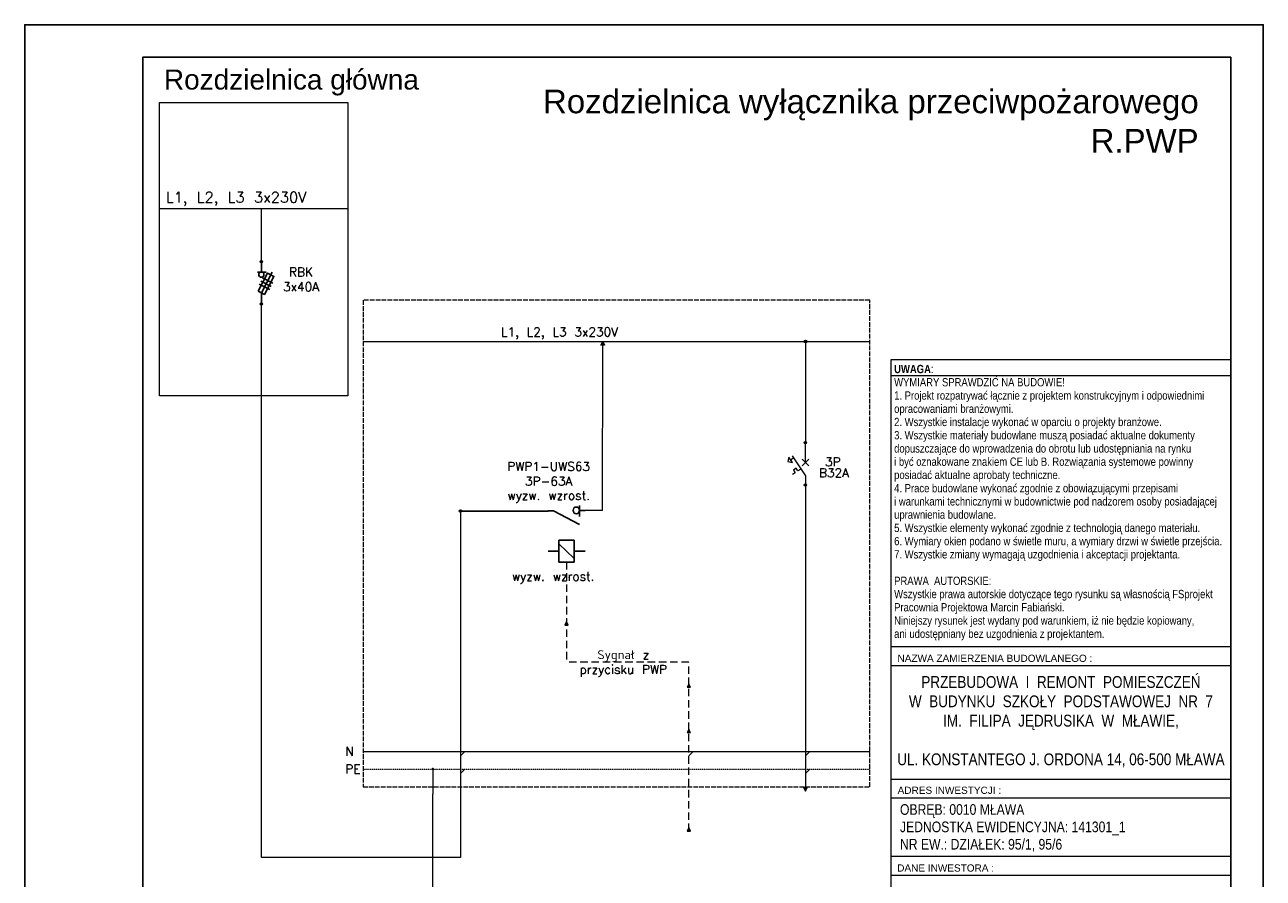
# Model space of a CAD drawing. Header units: millimetres. Extents: x -14609 to 44937, y 52278 to 67558.
# Tile 38 of 48: x 35137 to 37237, y 57071 to 58518. Entities that reach past the tile are written whole.
import ezdxf

# ---------------------------------------------------------------- set-up
doc = ezdxf.new("R2010")
doc.units = ezdxf.units.MM
for name, pattern in [('_DASH', [10, 8, -2]), ('ArcadiaLine2077533452649863992', [0]), ('CACHE', [9.525, 6.35, -3.175]), ('DASHED2', [0.09525, 0.0635, -0.03175])]:
    doc.linetypes.add(name, pattern=pattern)
for name, color, linetype, lineweight in [('Elek. schemat', 7, 'Continuous', 25), ('IE_Schemat', 7, 'Continuous', 25), ('P', 250, 'Continuous', 100)]:
    doc.layers.add(name, color=color, linetype=linetype, lineweight=lineweight)
doc.styles.add('ArCADiaStyle', font='txt.shx')
doc.styles.add('GENERATED_STYLE_1', font='ARIALN.TTF')
doc.styles.add('GENERATED_STYLE_2', font='ARIALNB.TTF')
doc.styles.add('GENERATED_STYLE_3', font='arial.ttf')
doc.styles.add('MB_Elektryka', font='arial.ttf')

# ---------------------------------------------------------------- blocks, each defined once
blk = doc.blocks.new('*U34')
for points in [[(0, 0), (-2100, 0), (-2100, 2970), (0, 2970)], [(-55, 55), (-1900, 55), (-1900, 2915), (-55, 2915)]]:
    blk.add_lwpolyline(points, close=True)
blk = doc.blocks.new('FRX')
at = {"lineweight": 25}
for p, q in [((15.19, 18.09), (15.19, 19.59)), ((6.15, 12.51), (2.24, 16.68)), ((15.03, 11.09), (15.03, 9.59))]:
    blk.add_line(p, q, dxfattribs=at)
at = {"layer": 'P', "color": 0, "linetype": 'Continuous', "lineweight": 25}
for points in [[(4.15, 19.59), (4.15, 16.68)], [(15.03, 11.09), (11.36, 18.09)], [(16.53, 18.09), (13.53, 18.09)], [(16.11, 17.26), (16.03, 17.51), (15.86, 17.84), (15.53, 18.01), (15.19, 18.09), (14.86, 18.01), (14.53, 17.84), (14.36, 17.51), (14.28, 17.26), (14.36, 16.93), (14.53, 16.59), (14.86, 16.43), (15.19, 16.34), (15.53, 16.43), (15.86, 16.59), (16.03, 16.93), (16.11, 17.26)], [(7.15, 16.68), (1.24, 16.68)], [(1.24, 16.68), (1.24, 12.51)], [(7.15, 16.68), (7.15, 12.51)], [(7.15, 12.51), (1.24, 12.51)], [(4.15, 12.51), (4.15, 9.59)]]:
    blk.add_lwpolyline(points, dxfattribs=at)

msp = doc.modelspace()

# ---------------------------------------------------------------- hatches: boundary and pattern name
at = {"layer": 'IE_Schemat', "linetype": 'Continuous'}
for points in [[(35539.9, 58116.6), (35539.9, 58117), (35539.3, 58118), (35538.1, 58118.4), (35537, 58118), (35536.4, 58117), (35536.3, 58116.6), (35536.4, 58116.2), (35537, 58115.2), (35538.1, 58114.8), (35539.3, 58115.2), (35539.9, 58116.2)], [(35539.9, 58044.8), (35539.9, 58045.2), (35539.3, 58046.2), (35538.1, 58046.6), (35537, 58046.2), (35536.4, 58045.2), (35536.3, 58044.8), (35536.4, 58044.4), (35537, 58043.4), (35538.1, 58043), (35539.3, 58043.4), (35539.9, 58044.4)], [(36114, 57975.3), (36117, 57981.3), (36120, 57975.3)], [(36462.9, 57981.3), (36462.8, 57981.9), (36462, 57983.1), (36460.6, 57983.6), (36459.2, 57983.1), (36458.5, 57981.9), (36458.4, 57981.3), (36458.5, 57980.8), (36459.2, 57979.6), (36460.6, 57979.1), (36462, 57979.6), (36462.8, 57980.8)], [(36462.4, 57809.7), (36462.4, 57810.2), (36461.8, 57811.1), (36460.6, 57811.5), (36459.5, 57811.1), (36458.9, 57810.2), (36458.8, 57809.7), (36458.9, 57809.3), (36459.5, 57808.3), (36460.6, 57807.9), (36461.8, 57808.3), (36462.4, 57809.3)], [(36462.4, 57737.9), (36462.4, 57738.4), (36461.8, 57739.4), (36460.6, 57739.7), (36459.5, 57739.4), (36458.9, 57738.4), (36458.8, 57737.9), (36458.9, 57737.5), (36459.5, 57736.5), (36460.6, 57736.1), (36461.8, 57736.5), (36462.4, 57737.5)], [(35877.9, 57693.8), (35877.8, 57694.3), (35877, 57695.6), (35875.6, 57696.1), (35874.2, 57695.6), (35873.5, 57694.3), (35873.4, 57693.8), (35873.5, 57693.3), (35874.2, 57692), (35875.6, 57691.6), (35877, 57692), (35877.8, 57693.3)], [(36058.6, 57500.4), (36055.6, 57506.4), (36052.6, 57500.4)], [(36266, 57395), (36263, 57401), (36260, 57395)], [(36266, 57318), (36263, 57324), (36260, 57318)], [(35831.1, 57256.3), (35831, 57256.9), (35830.3, 57258.1), (35828.9, 57258.6), (35827.5, 57258.1), (35826.7, 57256.9), (35826.6, 57256.3), (35826.7, 57255.8), (35827.5, 57254.6), (35828.9, 57254.1), (35830.3, 57254.6), (35831, 57255.8)], [(36457.6, 57224.8), (36460.6, 57218.8), (36463.6, 57224.8)], [(36266, 57151), (36263, 57157), (36260, 57151)]]:
    msp.add_hatch(color=256, dxfattribs=at).paths.add_polyline_path(points)

# ---------------------------------------------------------------- linework, layer by layer
at = {"color": 7, "linetype": 'Continuous', "lineweight": 13}
for p, q in [((36605.9, 57923.5), (37181.9, 57923.5)), ((36605.9, 57464), (37181.9, 57464)), ((36605.9, 57432), (37181.9, 57432)), ((36605.9, 57432), (37181.9, 57432)), ((36605.9, 57239.4), (37181.9, 57239.4)), ((36605.9, 57207.4), (37181.9, 57207.4)), ((36605.9, 57207.4), (37181.9, 57207.4)), ((36605.9, 57207.4), (37181.9, 57207.4)), ((36605.9, 57108.5), (37181.9, 57108.5)), ((36605.9, 57076.5), (37181.9, 57076.5))]:
    msp.add_line(p, q, dxfattribs=at)
at = {"color": 7, "linetype": 'Continuous', "lineweight": 13, "flags": 128}
msp.add_lwpolyline([(36605.9, 57950.9), (37181.9, 57950.9), (37181.9, 55603.3), (36605.9, 55603.3)], close=True, dxfattribs=at)
at = {"layer": 'Elek. schemat'}
for p, q in [((35538.1, 58099), (35538.1, 58116.6)), ((35531.4, 58099), (35546.5, 58099)), ((35538.1, 58063.9), (35556.6, 58099.1)), ((35540.1, 58089.2), (35557.8, 58079.9)), ((35534.5, 58078.5), (35552.2, 58069.2)), ((35537.3, 58083.8), (35555, 58074.6)), ((35538.1, 58044.8), (35538.1, 58063.9))]:
    msp.add_line(p, q, dxfattribs=at)
msp.add_lwpolyline([(35532.8, 58066.7), (35548.8, 58097.2), (35559.4, 58091.7), (35543.4, 58061.2)], close=True, dxfattribs=at)
msp.add_circle((35538.1, 58094.6), 4.4, dxfattribs=at)
at = {"layer": 'IE_Schemat', "linetype": 'ArcadiaLine2077533452649863992', "lineweight": 18}
for p, q in [((35365.6, 58206.5), (35684.9, 58206.5)), ((35710.6, 57981.3), (36570, 57981.3)), ((36114, 57975.3), (36117, 57981.3)), ((36117, 57981.3), (36120, 57975.3)), ((36460.6, 57981.3), (36460.6, 57809.7)), ((36120, 57975.3), (36114, 57975.3)), ((36460.6, 57776), (36460.6, 57809.7)), ((36432.7, 57785.3), (36431.1, 57777.5)), ((36431.1, 57777.5), (36438.9, 57775.8)), ((36438.9, 57775.8), (36432.7, 57785.3)), ((36440.5, 57783.6), (36435.8, 57780.5)), ((36438.1, 57787.2), (36460.6, 57753.5)), ((36455, 57781.6), (36466.3, 57770.4)), ((36466.3, 57781.6), (36455, 57770.4)), ((36443.3, 57758.6), (36438.6, 57755.5)), ((36445, 57766.4), (36440.3, 57763.3)), ((36440.3, 57763.3), (36443.3, 57758.6)), ((36448, 57761.7), (36445, 57766.4)), ((36445, 57766.4), (36445, 57766.4)), ((36452.8, 57764.7), (36448, 57761.7)), ((36460.6, 57753.5), (36460.6, 57737.9)), ((36460.6, 57737.9), (36460.6, 57224.8)), ((35875.6, 57693.8), (35875.6, 57168.8)), ((35875.6, 57693.8), (35875.6, 57168.8)), ((36055.6, 57506.4), (36052.6, 57500.4)), ((36052.6, 57500.4), (36058.6, 57500.4)), ((36058.6, 57500.4), (36055.6, 57506.4)), ((36263, 57401), (36260, 57395)), ((36260, 57395), (36266, 57395)), ((36266, 57395), (36263, 57401)), ((36263, 57324), (36260, 57318)), ((36260, 57318), (36266, 57318)), ((36266, 57318), (36263, 57324)), ((35883.1, 57286.3), (35875.6, 57278.8)), ((36270.5, 57286.3), (36263, 57278.8)), ((36468.1, 57286.3), (36460.6, 57278.8)), ((35883.1, 57256.3), (35875.6, 57248.8)), ((36468.1, 57256.3), (36460.6, 57248.8)), ((36457.6, 57224.8), (36460.6, 57218.8)), ((36463.6, 57224.8), (36457.6, 57224.8)), ((36460.6, 57218.8), (36463.6, 57224.8)), ((36263, 57157), (36260, 57151)), ((36260, 57151), (36266, 57151)), ((36266, 57151), (36263, 57157))]:
    msp.add_line(p, q, dxfattribs=at)
at = {"layer": 'IE_Schemat', "lineweight": 20}
for p, q in [((35538.1, 58116.6), (35538.1, 58206.5)), ((35828.9, 57256.3), (35828.9, 57213.6))]:
    msp.add_line(p, q, dxfattribs=at)
at = {"layer": 'IE_Schemat', "lineweight": 5, "extrusion": (0, 0, -1)}
for q in [(36116.9, 57975.3), (36087, 57694.9)]:
    msp.add_line((36116.6, 57694.9), q, dxfattribs=at)
at = {"layer": 'IE_Schemat'}
msp.add_line((36024.3, 57693.8), (35875.6, 57693.8), dxfattribs=at)
at = {"layer": 'IE_Schemat', "linetype": 'CACHE', "lineweight": 5, "ltscale": 2, "extrusion": (0, 0, -1)}
for p, q in [((36055.6, 57607.3), (36055.6, 57437.4)), ((36263, 57437.4), (36055.6, 57437.4)), ((36263, 57151), (36263, 57437.4))]:
    msp.add_line(p, q, dxfattribs=at)
at = {"layer": 'IE_Schemat', "color": 156, "linetype": 'ArcadiaLine2077533452649863992', "lineweight": 18, "true_color": 0x154889}
msp.add_line((35710.6, 57286.3), (36570, 57286.3), dxfattribs=at)
at = {"layer": 'IE_Schemat', "color": 53, "linetype": 'DASHED2', "lineweight": 18, "true_color": 0xf3e03b}
msp.add_line((35710.6, 57256.3), (36570, 57256.3), dxfattribs=at)
at = {"layer": 'IE_Schemat', "lineweight": 20}
msp.add_lwpolyline([(35365.6, 58386.5), (35684.9, 58386.5), (35684.9, 57889.2), (35365.6, 57889.2)], close=True, dxfattribs=at)
for points in [[(35875.6, 57218.8), (35875.6, 57106.3), (35538.1, 57106.3), (35538.1, 58056.6), (35538.1, 58056.6), (35538.1, 58056.6)], [(35522.1, 56787.3), (35522.1, 56982.6), (35828.9, 56982.6), (35828.9, 57213.6)]]:
    msp.add_lwpolyline(points, dxfattribs=at)
at = {"layer": 'IE_Schemat', "color": 251, "linetype": '_DASH', "lineweight": 18}
msp.add_lwpolyline([(36570, 58051.3), (35710.6, 58051.3), (35710.6, 57226.3), (36570, 57226.3)], close=True, dxfattribs=at)
at = {"layer": 'IE_Schemat', "linetype": 'ArcadiaLine2077533452649863992', "lineweight": 18}
for centre, radius in [((35538.1, 58116.6), 1.8), ((35538.1, 58044.8), 1.8), ((36460.6, 57981.3), 2.25), ((36460.6, 57809.7), 1.8), ((36460.6, 57737.9), 1.8), ((35875.6, 57693.8), 2.25)]:
    msp.add_circle(centre, radius, dxfattribs=at)

# ---------------------------------------------------------------- block references
msp.add_blockref('*U34', (37236.9, 55548.3))
at = {"layer": 'IE_Schemat', "lineweight": 0, "extrusion": (0, 0, -1), "xscale": 6.276923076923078, "yscale": 6.276923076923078, "zscale": 6.276923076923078, "rotation": 90.00000000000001}
msp.add_blockref('FRX', (-35964, 57599.5), dxfattribs=at)

# ---------------------------------------------------------------- texts
at = {"color": 7, "linetype": 'Continuous', "lineweight": 13, "insert": (36611.1, 57941.6), "char_height": 14, "width": 570.875, "attachment_point": 1, "line_spacing_factor": 0.961758, "style": 'GENERATED_STYLE_2'}
msp.add_mtext('\\pxql;\\A1;\\fArial Narrow|b1|i0|c0|p34;UWAGA\\fArial Narrow|b0|i0|c0|p34;:  \\PWYMIARY SPRAWDZIĆ NA BUDOWIE!\\P1. Projekt rozpatrywać łącznie z projektem konstrukcyjnym i odpowiednimi \\Popracowaniami branżowymi.\\P2. Wszystkie instalacje wykonać w oparciu o projekty branżowe.\\P3. Wszystkie materiały budowlane muszą posiadać aktualne dokumenty \\Pdopuszczające do wprowadzenia do obrotu lub udostępniania na rynku \\Pi być oznakowane znakiem CE lub B. Rozwiązania systemowe powinny \\Pposiadać aktualne aprobaty techniczne.\\P4. Prace budowlane wykonać zgodnie z obowiązującymi przepisami \\Pi warunkami technicznymi w budownictwie pod nadzorem osoby posiadającej\\Puprawnienia budowlane.\\P5. Wszystkie elementy wykonać zgodnie z technologią danego materiału.\\P6. Wymiary okien podano w świetle muru, a wymiary drzwi w świetle przejścia.\\P7. Wszystkie zmiany wymagają uzgodnienia i akceptacji projektanta.\\P\\PPRAWA  AUTORSKIE:\\PWszystkie prawa autorskie dotyczące tego rysunku są własnością FSprojekt \\PPracownia Projektowa Marcin Fabiański.\\PNiniejszy rysunek jest wydany pod warunkiem, iż nie będzie kopiowany, \\Pani udostępniany bez uzgodnienia z projektantem.', dxfattribs=at)
at = {"color": 7, "linetype": 'Continuous', "lineweight": 13, "char_height": 12.16, "attachment_point": 4, "style": 'GENERATED_STYLE_3'}
for s, insert in [('\\A1;{\\pql;\\fArial|b0|i0|c238|p38;NAZWA ZAMIERZENIA BUDOWLANEGO :}', (36616.8, 57444)), ('\\A1;{\\pql;\\fArial|b0|i0|c238|p38;ADRES INWESTYCJI :}', (36617, 57220.2)), ('\\A1;{\\pql;\\fArial|b0|i0|c238|p38;DANE \\fArial|b0|i0|c238|p38;INWESTOR\\fArial|b0|i0|c238|p38;A\\fArial|b0|i0|c238|p38; :}', (36616.3, 57088.4))]:
    msp.add_mtext(s, dxfattribs=dict(at, insert=insert))
at = {"color": 7, "linetype": 'Continuous', "lineweight": 13, "style": 'GENERATED_STYLE_1'}
for s, insert, char_height, attachment_point, line_spacing_factor in [('\\A1;{\\pqc;\\fArial Narrow|b0|i0|c0|p34;PRZEBUDOWA  I  REMONT  POMIESZCZEŃ \\P\\pqc;\\fArial Narrow|b0|i0|c0|p34;W  BUDYNKU  SZKOŁY  PODSTAWOWEJ  NR  7 \\P\\pqc;\\fArial Narrow|b0|i0|c0|p34;IM.  FILIPA  JĘDRUSIKA  W  MŁAWIE, \\P\\pqc;\\fArial Narrow|b0|i0|c0|p34;\\P\\pqc;\\fArial Narrow|b0|i0|c0|p34;UL. KONSTANTEGO J. ORDONA 14, 06-500 MŁAWA}', (36893.9, 57413.9), 20, 2, 0.982922), ('\\A1;{\\pql;\\fArial Narrow|b0|i0|c0|p34;OBRĘB: 0010 MŁAWA\\P\\pql;\\fArial Narrow|b0|i0|c0|p34;JEDNOSTKA EWIDENCYJNA: 141301_1\\P\\pql;\\fArial Narrow|b0|i0|c0|p34;NR EW.: DZIAŁEK: 95/1, 95/6}', (36621, 57196.7), 18, 1, 0.982044)]:
    msp.add_mtext(s, dxfattribs=dict(at, insert=insert, char_height=char_height, attachment_point=attachment_point, line_spacing_factor=line_spacing_factor))
at = {"layer": 'Elek. schemat', "linetype": 'Continuous', "lineweight": 25, "insert": (35605.4, 58074.1), "char_height": 15, "attachment_point": 5, "style": 'ArCADiaStyle'}
msp.add_mtext('RBK \\P3x40A\\P ', dxfattribs=at)
at = {"layer": 'IE_Schemat', "style": 'MB_Elektryka'}
msp.add_text('Rozdzielnica główna', height=33.95, dxfattribs=at).set_placement((35372.9, 58408.5))
at = {"layer": 'IE_Schemat', "insert": (35709, 58408.3), "char_height": 40, "attachment_point": 1, "style": 'MB_Elektryka'}
msp.add_mtext_dynamic_manual_height_columns('\\pxqr;{\\fArial|b0|i0|c0|p34;Rozdzielnica wyłącznika przeciwpożarowego\\PR.PWP}', width=1418.49, gutter_width=1, heights=[500], dxfattribs=at)
at = {"layer": 'IE_Schemat', "linetype": 'Continuous', "lineweight": 25, "style": 'ArCADiaStyle'}
for s, insert, char_height, attachment_point in [('L1, L2, L3 3x230V ', (35376.4, 58211.3), 18, 7), ('L1, L2, L3 3x230V ', (35944.6, 57985.4), 15, 7), ('L1, L2, L3 3x230V ', (35944.6, 57985.4), 15, 7), ('PWP1-UWS63\\P3P-63A', (36025.3, 57756.9), 15, 5), ('3P', (36507.2, 57777.2), 15, 5), ('B32A', (36509.1, 57758.6), 15, 5), ('wyzw. wzrost.', (36025.3, 57717.7), 15, 5), ('wyzw. wzrost.', (36032.9, 57580.5), 15, 5), ('Sygnał z \\Pprzycisku PWP', (36151.8, 57435.2), 15, 5), ('N', (35680.6, 57286.3), 15, 4), ('PE', (35680.6, 57256.3), 15, 4)]:
    msp.add_mtext(s, dxfattribs=dict(at, insert=insert, char_height=char_height, attachment_point=attachment_point))

doc.saveas('drawing.dxf')
